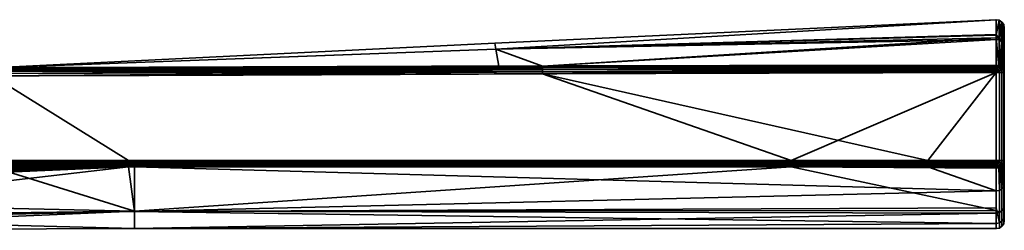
# Model space of a CAD drawing. Header units: millimetres. Extents: x -320 to 8070, y -96 to 57.
# Tile 89 of 111: x 5590 to 5651, y 44 to 57. Entities that reach past the tile are written whole.
import ezdxf

# ---------------------------------------------------------------- set-up
doc = ezdxf.new("R2010")
doc.units = ezdxf.units.MM
doc.layers.add('31', color=7, linetype='Continuous', true_color=0xffffff)

# ---------------------------------------------------------------- blocks, each defined once
blk = doc.blocks.new('UG_SURFACE_028')
at = {"layer": '31', "color": 251, "linetype": 'Continuous', "lineweight": 35}
for points in [[(5650.488, 56.988, 1104), (5619.283, 55.53, 1104), (5619.353, 55.149, 1109.565)], [(5619.353, 55.149, 1098.435), (5619.283, 55.53, 1104), (5650.488, 56.988, 1104)], [(5650.488, 56.988, 1104), (5650.488, 56.988, 1104), (5619.283, 55.53, 1104)], [(5619.353, 55.149, 1109.565), (5650.492, 56.021, 1109.683), (5650.488, 56.988, 1104)], [(5650.488, 56.988, 1104), (5650.492, 56.06, 1098.31), (5619.353, 55.149, 1098.435)], [(5650.492, 56.06, 1098.31), (5650.488, 56.988, 1104), (5650.683, 56.954, 1104)], [(5650.683, 56.954, 1104), (5650.488, 56.988, 1104), (5650.492, 56.021, 1109.683)], [(5650.488, 56.988, 1104), (5650.488, 56.988, 1104), (5650.683, 56.954, 1104)], [(5650.683, 56.954, 1104), (5650.686, 55.827, 1097.102), (5650.492, 56.06, 1098.31)], [(5650.492, 56.021, 1109.683), (5650.687, 55.729, 1111.183), (5650.683, 56.954, 1104)], [(5650.851, 55.725, 1097.136), (5650.686, 55.827, 1097.102), (5650.683, 56.954, 1104)], [(5650.849, 56.846, 1104), (5650.683, 56.954, 1104), (5650.687, 55.729, 1111.183)], [(5650.683, 56.954, 1104), (5650.849, 56.846, 1104), (5650.851, 55.725, 1097.136)], [(5650.687, 55.729, 1111.183), (5650.851, 55.628, 1111.147), (5650.849, 56.846, 1104)], [(5650.961, 55.57, 1097.188), (5650.851, 55.725, 1097.136), (5650.849, 56.846, 1104)], [(5650.961, 56.682, 1104), (5650.849, 56.846, 1104), (5650.851, 55.628, 1111.147)], [(5650.849, 56.846, 1104), (5650.961, 56.682, 1104), (5650.961, 55.57, 1097.188)], [(5650.851, 55.628, 1111.147), (5650.961, 55.474, 1111.093), (5650.961, 56.682, 1104)], [(5650.961, 56.682, 1104), (5651, 56.488, 1104), (5651, 55.387, 1097.249)], [(5650.961, 56.682, 1104), (5650.961, 55.474, 1111.093), (5651, 55.292, 1111.029)], [(5651, 55.292, 1111.029), (5651, 56.488, 1104), (5650.961, 56.682, 1104)], [(5651, 55.387, 1097.249), (5650.961, 55.57, 1097.188), (5650.961, 56.682, 1104)], [(5651, 56.488, 1104), (5651, 44.5, 1104), (5651, 45.437, 1098.497)], [(5651, 56.488, 1104), (5651, 44.807, 1107.178), (5651, 44.5, 1104)], [(5651, 56.488, 1104), (5651, 46.779, 1112.401), (5651, 44.807, 1107.178)], [(5651, 46.779, 1112.401), (5651, 56.488, 1104), (5651, 55.292, 1111.029)], [(5651, 45.437, 1098.497), (5651, 48.143, 1093.615), (5651, 55.387, 1097.249), (5651, 56.488, 1104)], [(5619.353, 55.149, 1098.435), (5650.492, 56.06, 1098.31), (5650.493, 55.861, 1097.09)], [(5650.493, 55.763, 1111.195), (5650.492, 56.021, 1109.683), (5619.353, 55.149, 1109.565)], [(5622.255, 54.111, 1093.353), (5619.353, 55.149, 1098.435), (5650.493, 55.861, 1097.09)], [(5650.493, 55.861, 1097.09), (5650.499, 54.146, 1093.253), (5622.255, 54.111, 1093.353)], [(5650.686, 55.827, 1097.102), (5650.493, 55.861, 1097.09), (5650.492, 56.06, 1098.31)], [(5650.492, 56.021, 1109.683), (5650.493, 55.763, 1111.195), (5650.687, 55.729, 1111.183)], [(5650.493, 55.861, 1097.09), (5650.686, 55.827, 1097.102), (5650.669, 54.117, 1093.269)], [(5650.669, 54.117, 1093.269), (5650.499, 54.146, 1093.253), (5650.493, 55.861, 1097.09)], [(5650.686, 55.827, 1097.102), (5650.691, 54.113, 1093.271), (5650.669, 54.117, 1093.269)], [(5650.826, 54.035, 1093.316), (5650.686, 55.827, 1097.102), (5650.851, 55.725, 1097.136)], [(5650.826, 54.035, 1093.316), (5650.814, 54.042, 1093.312), (5650.686, 55.827, 1097.102)], [(5650.814, 54.042, 1093.312), (5650.691, 54.113, 1093.271), (5650.686, 55.827, 1097.102)], [(5587.979, 53.999, 1109.419), (5619.353, 55.149, 1109.565), (5619.283, 55.53, 1104)], [(5587.979, 53.999, 1098.581), (5587.979, 53.999, 1104), (5619.283, 55.53, 1104)], [(5619.283, 55.53, 1104), (5619.353, 55.149, 1098.435), (5587.979, 53.999, 1098.581)], [(5619.283, 55.53, 1104), (5587.979, 53.999, 1104), (5587.979, 53.999, 1109.419)], [(5650.493, 55.763, 1111.195), (5619.353, 55.149, 1109.565), (5622.255, 54.111, 1114.647)], [(5622.255, 54.111, 1114.647), (5650.499, 54.146, 1114.747), (5650.493, 55.763, 1111.195)], [(5650.493, 55.763, 1111.195), (5650.499, 54.146, 1114.747), (5650.669, 54.117, 1114.731)], [(5650.669, 54.117, 1114.731), (5650.687, 55.729, 1111.183), (5650.493, 55.763, 1111.195)], [(5650.669, 54.117, 1114.731), (5650.691, 54.113, 1114.728), (5650.687, 55.729, 1111.183)], [(5650.687, 55.729, 1111.183), (5650.691, 54.113, 1114.728), (5650.814, 54.042, 1114.688)], [(5650.814, 54.042, 1114.688), (5650.826, 54.035, 1114.684), (5650.687, 55.729, 1111.183)], [(5650.851, 55.628, 1111.147), (5650.687, 55.729, 1111.183), (5650.826, 54.035, 1114.684)], [(5650.851, 55.725, 1097.136), (5650.853, 54.019, 1093.325), (5650.826, 54.035, 1093.316)], [(5650.826, 54.035, 1114.684), (5650.853, 54.019, 1114.675), (5650.851, 55.628, 1111.147)], [(5650.948, 53.896, 1093.395), (5650.851, 55.725, 1097.136), (5650.961, 55.57, 1097.188)], [(5650.948, 53.896, 1093.395), (5650.853, 54.019, 1093.325), (5650.851, 55.725, 1097.136)], [(5650.851, 55.628, 1111.147), (5650.853, 54.019, 1114.675), (5650.948, 53.896, 1114.605)], [(5650.961, 55.474, 1111.093), (5650.851, 55.628, 1111.147), (5650.948, 53.896, 1114.605)], [(5650.961, 55.57, 1097.188), (5650.962, 53.878, 1093.405), (5650.948, 53.896, 1093.395)], [(5650.948, 53.896, 1114.605), (5650.962, 53.878, 1114.595), (5650.961, 55.474, 1111.093)], [(5650.961, 55.57, 1097.188), (5651, 55.387, 1097.249), (5651, 53.711, 1093.5)], [(5651, 53.711, 1093.5), (5650.962, 53.878, 1093.405), (5650.961, 55.57, 1097.188)], [(5650.961, 55.474, 1111.093), (5650.962, 53.878, 1114.595), (5651, 53.711, 1114.5)], [(5651, 53.711, 1114.5), (5651, 55.292, 1111.029), (5650.961, 55.474, 1111.093)], [(5651, 48.143, 1093.615), (5651, 48.235, 1093.5), (5651, 53.711, 1093.5), (5651, 55.387, 1097.249)], [(5651, 55.292, 1111.029), (5651, 53.711, 1114.5), (5651, 48.235, 1114.5), (5651, 46.779, 1112.401)], [(5587.999, 54, 1114.5), (5619.353, 55.149, 1109.565), (5587.979, 53.999, 1109.419)], [(5587.999, 54, 1093.5), (5587.979, 53.999, 1098.581), (5619.353, 55.149, 1098.435)], [(5587.999, 54, 1114.5), (5619.544, 54.102, 1114.636), (5619.353, 55.149, 1109.565)], [(5619.353, 55.149, 1098.435), (5619.544, 54.102, 1093.364), (5587.999, 54, 1093.5)], [(5619.353, 55.149, 1109.565), (5619.544, 54.102, 1114.636), (5622.255, 54.111, 1114.647)], [(5622.255, 54.111, 1093.353), (5619.544, 54.102, 1093.364), (5619.353, 55.149, 1098.435)], [(5587.999, 53.976, 1114.655), (5622.255, 54.058, 1114.763), (5619.544, 54.102, 1114.636)], [(5619.544, 54.102, 1114.636), (5587.999, 54, 1114.5), (5587.999, 53.976, 1114.655)], [(5587.999, 53.976, 1093.346), (5587.999, 54, 1093.5), (5619.544, 54.102, 1093.364)], [(5619.544, 54.102, 1093.364), (5622.255, 54.058, 1093.237), (5587.999, 53.976, 1093.346)], [(5622.255, 53.978, 1114.861), (5622.255, 54.058, 1114.763), (5587.999, 53.976, 1114.655)], [(5622.255, 54.058, 1093.237), (5622.255, 53.978, 1093.139), (5587.999, 53.904, 1093.206)], [(5587.999, 53.904, 1093.206), (5587.999, 53.976, 1093.346), (5622.255, 54.058, 1093.237)], [(5622.256, 53.876, 1114.937), (5622.255, 53.978, 1114.861), (5587.999, 53.904, 1114.794)], [(5587.999, 53.976, 1114.655), (5587.999, 53.904, 1114.794), (5622.255, 53.978, 1114.861)], [(5622.255, 53.978, 1093.139), (5622.256, 53.876, 1093.063), (5587.999, 53.794, 1093.096)], [(5587.999, 53.794, 1093.096), (5587.999, 53.904, 1093.206), (5622.255, 53.978, 1093.139)], [(5622.255, 54.058, 1114.763), (5622.255, 54.111, 1114.647), (5619.544, 54.102, 1114.636)], [(5619.544, 54.102, 1093.364), (5622.255, 54.111, 1093.353), (5622.255, 54.058, 1093.237)], [(5650.499, 54.146, 1114.747), (5622.255, 54.111, 1114.647), (5622.255, 54.058, 1114.763)], [(5622.255, 54.058, 1114.763), (5650.499, 54.085, 1114.833), (5650.499, 54.146, 1114.747)], [(5650.499, 54.146, 1093.253), (5650.499, 54.085, 1093.167), (5622.255, 54.058, 1093.237)], [(5622.255, 54.058, 1093.237), (5622.255, 54.111, 1093.353), (5650.499, 54.146, 1093.253)], [(5650.499, 54.065, 1114.85), (5650.499, 54.085, 1114.833), (5622.255, 54.058, 1114.763)], [(5622.255, 53.978, 1093.139), (5622.255, 54.058, 1093.237), (5650.499, 54.085, 1093.167)], [(5650.499, 54.085, 1093.167), (5650.499, 54.065, 1093.15), (5622.255, 53.978, 1093.139)], [(5650.499, 54.065, 1114.85), (5622.255, 54.058, 1114.763), (5622.255, 53.978, 1114.861)], [(5622.255, 53.978, 1114.861), (5650.5, 54.007, 1114.903), (5650.499, 54.065, 1114.85)], [(5650.499, 54.065, 1093.15), (5650.5, 54.007, 1093.097), (5622.255, 53.978, 1093.139)], [(5650.5, 54.007, 1114.903), (5622.255, 53.978, 1114.861), (5622.256, 53.876, 1114.937)], [(5622.256, 53.876, 1093.063), (5622.255, 53.978, 1093.139), (5650.5, 54.007, 1093.097)], [(5622.256, 53.876, 1114.937), (5650.5, 53.916, 1114.956), (5650.5, 54.007, 1114.903)], [(5650.5, 54.007, 1093.097), (5650.5, 53.916, 1093.044), (5622.256, 53.876, 1093.063)], [(5650.669, 54.117, 1114.731), (5650.499, 54.146, 1114.747), (5650.499, 54.085, 1114.833)], [(5650.499, 54.085, 1093.167), (5650.499, 54.146, 1093.253), (5650.669, 54.117, 1093.269)], [(5650.499, 54.085, 1114.833), (5650.636, 54.04, 1114.852), (5650.669, 54.117, 1114.731)], [(5650.669, 54.117, 1093.269), (5650.636, 54.04, 1093.148), (5650.499, 54.085, 1093.167)], [(5650.499, 54.085, 1114.833), (5650.499, 54.065, 1114.85), (5650.636, 54.04, 1114.852)], [(5650.636, 54.04, 1093.148), (5650.499, 54.065, 1093.15), (5650.499, 54.085, 1093.167)], [(5650.636, 54.04, 1114.852), (5650.499, 54.065, 1114.85), (5650.5, 54.007, 1114.903)], [(5650.5, 54.007, 1093.097), (5650.499, 54.065, 1093.15), (5650.636, 54.04, 1093.148)], [(5650.573, 53.889, 1114.962), (5650.636, 54.04, 1114.852), (5650.5, 54.007, 1114.903)], [(5650.5, 54.007, 1093.097), (5650.636, 54.04, 1093.148), (5650.573, 53.889, 1093.039)], [(5650.5, 54.007, 1114.903), (5650.5, 53.916, 1114.956), (5650.573, 53.889, 1114.962)], [(5650.573, 53.889, 1093.039), (5650.5, 53.916, 1093.044), (5650.5, 54.007, 1093.097)], [(5650.573, 53.889, 1114.962), (5650.636, 53.848, 1114.962), (5650.751, 53.963, 1114.852), (5650.636, 54.04, 1114.852)], [(5650.636, 54.04, 1093.148), (5650.751, 53.963, 1093.148), (5650.636, 53.848, 1093.039), (5650.573, 53.889, 1093.039)], [(5650.691, 54.113, 1114.728), (5650.669, 54.117, 1114.731), (5650.636, 54.04, 1114.852)], [(5650.636, 54.04, 1093.148), (5650.669, 54.117, 1093.269), (5650.691, 54.113, 1093.271)], [(5650.691, 54.113, 1114.728), (5650.636, 54.04, 1114.852), (5650.751, 53.963, 1114.852)], [(5650.751, 53.963, 1093.148), (5650.636, 54.04, 1093.148), (5650.691, 54.113, 1093.271)], [(5650.636, 53.848, 1114.962), (5650.678, 53.785, 1114.962), (5650.828, 53.847, 1114.852), (5650.751, 53.963, 1114.852)], [(5650.751, 53.963, 1093.148), (5650.828, 53.847, 1093.148), (5650.678, 53.785, 1093.039), (5650.636, 53.848, 1093.039)], [(5650.751, 53.963, 1114.852), (5650.814, 54.042, 1114.688), (5650.691, 54.113, 1114.728)], [(5650.691, 54.113, 1093.271), (5650.814, 54.042, 1093.312), (5650.751, 53.963, 1093.148)], [(5650.751, 53.963, 1114.852), (5650.823, 54.032, 1114.689), (5650.814, 54.042, 1114.688)], [(5650.814, 54.042, 1093.312), (5650.823, 54.032, 1093.311), (5650.751, 53.963, 1093.148)], [(5650.823, 54.032, 1114.689), (5650.751, 53.963, 1114.852), (5650.828, 53.847, 1114.852)], [(5650.751, 53.963, 1093.148), (5650.823, 54.032, 1093.311), (5650.928, 53.889, 1093.312)], [(5650.928, 53.889, 1093.312), (5650.828, 53.847, 1093.148), (5650.751, 53.963, 1093.148)], [(5650.814, 54.042, 1114.688), (5650.823, 54.032, 1114.689), (5650.826, 54.035, 1114.684)], [(5650.826, 54.035, 1093.316), (5650.823, 54.032, 1093.311), (5650.814, 54.042, 1093.312)], [(5650.853, 54.019, 1114.675), (5650.826, 54.035, 1114.684), (5650.823, 54.032, 1114.689)], [(5650.823, 54.032, 1093.311), (5650.826, 54.035, 1093.316), (5650.853, 54.019, 1093.325)], [(5650.828, 53.847, 1114.852), (5650.928, 53.889, 1114.688), (5650.823, 54.032, 1114.689)], [(5650.823, 54.032, 1114.689), (5650.928, 53.889, 1114.688), (5650.853, 54.019, 1114.675)], [(5650.853, 54.019, 1093.325), (5650.928, 53.889, 1093.312), (5650.823, 54.032, 1093.311)], [(5650.928, 53.889, 1114.688), (5650.948, 53.896, 1114.605), (5650.853, 54.019, 1114.675)], [(5650.853, 54.019, 1093.325), (5650.948, 53.896, 1093.395), (5650.928, 53.889, 1093.312)], [(5563.32, 46.841, 1115), (5596.49, 48.233, 1115), (5588, 53.5, 1115), (5535.743, 53.197, 1115)], [(5637.737, 48.236, 1093), (5587.975, 48.234, 1093), (5588, 53.5, 1093), (5622.257, 53.633, 1093)], [(5587.999, 53.904, 1114.794), (5587.999, 53.794, 1114.905), (5622.256, 53.876, 1114.937)], [(5622.256, 53.759, 1114.984), (5622.256, 53.876, 1114.937), (5587.999, 53.794, 1114.905)], [(5588, 53.654, 1093.024), (5587.999, 53.794, 1093.096), (5622.256, 53.876, 1093.063)], [(5587.999, 53.794, 1114.905), (5588, 53.654, 1114.976), (5622.256, 53.759, 1114.984)], [(5622.256, 53.876, 1093.063), (5622.256, 53.759, 1093.016), (5588, 53.654, 1093.024)], [(5588, 53.5, 1115), (5622.257, 53.633, 1115), (5622.256, 53.759, 1114.984)], [(5622.256, 53.759, 1114.984), (5588, 53.654, 1114.976), (5588, 53.5, 1115)], [(5588, 53.5, 1093), (5588, 53.654, 1093.024), (5622.256, 53.759, 1093.016)], [(5622.256, 53.759, 1093.016), (5622.257, 53.633, 1093), (5588, 53.5, 1093)], [(5622.257, 53.633, 1115), (5588, 53.5, 1115), (5596.49, 48.233, 1115), (5646.247, 48.236, 1115)], [(5650.5, 53.903, 1114.96), (5650.5, 53.916, 1114.956), (5622.256, 53.876, 1114.937)], [(5622.256, 53.876, 1093.063), (5650.5, 53.916, 1093.044), (5650.5, 53.903, 1093.04)], [(5650.5, 53.903, 1114.96), (5622.256, 53.876, 1114.937), (5622.256, 53.759, 1114.984)], [(5622.256, 53.759, 1114.984), (5650.5, 53.816, 1114.989), (5650.5, 53.903, 1114.96)], [(5650.5, 53.903, 1093.04), (5650.5, 53.816, 1093.011), (5622.256, 53.759, 1093.016)], [(5622.256, 53.759, 1093.016), (5622.256, 53.876, 1093.063), (5650.5, 53.903, 1093.04)], [(5650.5, 53.711, 1115), (5650.5, 53.816, 1114.989), (5622.256, 53.759, 1114.984)], [(5622.256, 53.759, 1093.016), (5650.5, 53.816, 1093.011), (5650.5, 53.711, 1093)], [(5622.256, 53.759, 1114.984), (5622.257, 53.633, 1115), (5650.5, 53.711, 1115)], [(5650.5, 53.711, 1093), (5622.257, 53.633, 1093), (5622.256, 53.759, 1093.016)], [(5646.247, 48.236, 1115), (5650.5, 53.711, 1115), (5622.257, 53.633, 1115)], [(5622.257, 53.633, 1093), (5650.5, 53.711, 1093), (5637.737, 48.236, 1093)], [(5650.5, 53.711, 1093), (5650.5, 48.235, 1093), (5637.737, 48.236, 1093)], [(5646.247, 48.236, 1115), (5650.5, 48.235, 1115), (5650.5, 53.711, 1115)], [(5650.5, 53.916, 1114.956), (5650.5, 53.903, 1114.96), (5650.573, 53.889, 1114.962)], [(5650.573, 53.889, 1093.039), (5650.5, 53.903, 1093.04), (5650.5, 53.916, 1093.044)], [(5650.573, 53.889, 1114.962), (5650.5, 53.903, 1114.96), (5650.5, 53.816, 1114.989)], [(5650.5, 53.816, 1093.011), (5650.5, 53.903, 1093.04), (5650.573, 53.889, 1093.039)], [(5650.5, 53.816, 1114.989), (5650.5, 53.711, 1115), (5650.573, 53.889, 1114.962)], [(5650.5, 53.711, 1115), (5650.636, 53.848, 1114.962), (5650.573, 53.889, 1114.962)], [(5650.573, 53.889, 1093.039), (5650.5, 53.711, 1093), (5650.5, 53.816, 1093.011)], [(5650.573, 53.889, 1093.039), (5650.636, 53.848, 1093.039), (5650.5, 53.711, 1093)], [(5650.5, 53.711, 1115), (5650.678, 53.785, 1114.962), (5650.636, 53.848, 1114.962)], [(5650.636, 53.848, 1093.039), (5650.678, 53.785, 1093.039), (5650.5, 53.711, 1093)], [(5650.678, 53.785, 1114.962), (5650.5, 53.711, 1115), (5650.692, 53.711, 1114.962)], [(5650.692, 53.711, 1093.038), (5650.5, 53.711, 1093), (5650.678, 53.785, 1093.039)], [(5650.5, 53.711, 1115), (5650.5, 48.235, 1115), (5650.692, 48.235, 1114.962), (5650.692, 53.711, 1114.962)], [(5650.5, 48.235, 1093), (5650.5, 53.711, 1093), (5650.692, 53.711, 1093.038), (5650.692, 48.235, 1093.038)], [(5650.828, 53.847, 1114.852), (5650.678, 53.785, 1114.962), (5650.692, 53.711, 1114.962), (5650.853, 53.711, 1114.853)], [(5650.853, 53.711, 1093.147), (5650.692, 53.711, 1093.039), (5650.678, 53.785, 1093.039), (5650.828, 53.847, 1093.148)], [(5650.692, 53.711, 1114.962), (5650.692, 53.711, 1114.962), (5650.678, 53.785, 1114.962)], [(5650.678, 53.785, 1093.039), (5650.692, 53.711, 1093.039), (5650.692, 53.711, 1093.038)], [(5650.692, 48.235, 1114.962), (5650.853, 48.235, 1114.853), (5650.853, 53.711, 1114.853), (5650.692, 53.711, 1114.962)], [(5650.692, 53.711, 1093.039), (5650.853, 53.711, 1093.147), (5650.853, 48.235, 1093.147), (5650.692, 48.235, 1093.039)], [(5650.692, 48.235, 1093.039), (5650.692, 48.235, 1093.038), (5650.692, 53.711, 1093.038), (5650.692, 53.711, 1093.039)], [(5650.928, 53.889, 1114.688), (5650.828, 53.847, 1114.852), (5650.855, 53.711, 1114.852), (5650.961, 53.711, 1114.691)], [(5650.961, 53.711, 1093.309), (5650.855, 53.711, 1093.148), (5650.828, 53.847, 1093.148), (5650.928, 53.889, 1093.312)], [(5650.853, 53.711, 1114.853), (5650.855, 53.711, 1114.852), (5650.828, 53.847, 1114.852)], [(5650.828, 53.847, 1093.148), (5650.855, 53.711, 1093.148), (5650.853, 53.711, 1093.147)], [(5650.855, 53.711, 1114.852), (5650.853, 53.711, 1114.853), (5650.853, 48.235, 1114.853), (5650.855, 48.235, 1114.852)], [(5650.855, 48.235, 1093.148), (5650.853, 48.235, 1093.147), (5650.853, 53.711, 1093.147), (5650.855, 53.711, 1093.148)], [(5650.855, 48.235, 1114.852), (5650.961, 48.235, 1114.691), (5650.961, 53.711, 1114.691), (5650.855, 53.711, 1114.852)], [(5650.855, 53.711, 1093.148), (5650.961, 53.711, 1093.309), (5650.961, 48.235, 1093.309), (5650.855, 48.235, 1093.148)], [(5650.948, 53.896, 1114.605), (5650.928, 53.889, 1114.688), (5650.963, 53.711, 1114.688)], [(5650.963, 53.711, 1093.312), (5650.928, 53.889, 1093.312), (5650.948, 53.896, 1093.395)], [(5650.961, 53.711, 1114.691), (5650.963, 53.711, 1114.688), (5650.928, 53.889, 1114.688)], [(5650.928, 53.889, 1093.312), (5650.963, 53.711, 1093.312), (5650.961, 53.711, 1093.309)], [(5650.963, 53.711, 1114.688), (5650.962, 53.878, 1114.595), (5650.948, 53.896, 1114.605)], [(5650.948, 53.896, 1093.395), (5650.962, 53.878, 1093.405), (5650.963, 53.711, 1093.312)], [(5650.963, 53.711, 1114.688), (5650.961, 53.711, 1114.691), (5650.961, 48.235, 1114.691), (5650.963, 48.235, 1114.688)], [(5650.963, 48.235, 1093.312), (5650.961, 48.235, 1093.309), (5650.961, 53.711, 1093.309), (5650.963, 53.711, 1093.312)], [(5650.963, 53.711, 1114.688), (5651, 53.711, 1114.5), (5650.962, 53.878, 1114.595)], [(5650.962, 53.878, 1093.405), (5651, 53.711, 1093.5), (5650.963, 53.711, 1093.312)], [(5650.963, 48.235, 1114.688), (5651, 48.235, 1114.5), (5651, 53.711, 1114.5), (5650.963, 53.711, 1114.688)], [(5650.963, 53.711, 1093.312), (5651, 53.711, 1093.5), (5651, 48.235, 1093.5), (5650.963, 48.235, 1093.312)], [(5596.49, 48.123, 1114.988), (5596.49, 48.233, 1115), (5563.32, 46.841, 1115)], [(5563.32, 46.841, 1115), (5563.33, 46.705, 1114.981), (5596.49, 48.123, 1114.988)], [(5596.49, 48.019, 1114.952), (5596.49, 48.123, 1114.988), (5563.33, 46.705, 1114.981)], [(5563.33, 46.705, 1114.981), (5563.339, 46.578, 1114.925), (5596.49, 48.019, 1114.952)], [(5596.49, 47.924, 1114.893), (5596.49, 48.019, 1114.952), (5563.339, 46.578, 1114.925)], [(5563.339, 46.578, 1114.925), (5563.346, 46.472, 1114.837), (5596.49, 47.924, 1114.893)], [(5596.49, 47.845, 1114.816), (5596.49, 47.924, 1114.893), (5563.346, 46.472, 1114.837)], [(5563.346, 46.472, 1114.837), (5563.352, 46.395, 1114.722), (5596.49, 47.845, 1114.816)], [(5596.49, 47.845, 1114.816), (5563.352, 46.395, 1114.722), (5569.504, 44.724, 1109.829)], [(5569.504, 44.724, 1109.829), (5596.861, 45.073, 1109.968), (5596.49, 47.845, 1114.816)], [(5587.982, 47.846, 1093.184), (5596.861, 45.079, 1098.017), (5569.62, 45.696, 1095.484)], [(5637.737, 48.236, 1093), (5637.737, 48.126, 1093.012), (5587.977, 48.124, 1093.012), (5587.975, 48.234, 1093)], [(5637.737, 48.126, 1093.012), (5637.737, 48.021, 1093.048), (5587.979, 48.02, 1093.048), (5587.977, 48.124, 1093.012)], [(5587.98, 47.925, 1093.107), (5587.979, 48.02, 1093.048), (5637.737, 48.021, 1093.048)], [(5637.737, 48.021, 1093.048), (5637.737, 47.927, 1093.107), (5587.98, 47.925, 1093.107)], [(5596.863, 47.847, 1093.184), (5587.98, 47.925, 1093.107), (5637.737, 47.927, 1093.107)], [(5596.863, 47.847, 1093.184), (5587.982, 47.846, 1093.184), (5587.98, 47.925, 1093.107)], [(5587.982, 47.846, 1093.184), (5596.863, 47.847, 1093.184), (5596.861, 45.079, 1098.017)], [(5646.247, 48.126, 1114.988), (5646.247, 48.236, 1115), (5596.49, 48.233, 1115), (5596.49, 48.123, 1114.988)], [(5646.247, 48.021, 1114.952), (5646.247, 48.126, 1114.988), (5596.49, 48.123, 1114.988), (5596.49, 48.019, 1114.952)], [(5646.247, 47.927, 1114.893), (5646.247, 48.021, 1114.952), (5596.49, 48.019, 1114.952)], [(5596.49, 48.019, 1114.952), (5596.49, 47.924, 1114.893), (5646.247, 47.927, 1114.893)], [(5646.247, 47.927, 1114.893), (5596.49, 47.924, 1114.893), (5596.863, 47.845, 1114.816)], [(5596.49, 47.924, 1114.893), (5596.49, 47.845, 1114.816), (5596.863, 47.845, 1114.816)], [(5596.861, 45.073, 1109.968), (5596.863, 47.845, 1114.816), (5596.49, 47.845, 1114.816)], [(5596.861, 45.079, 1098.017), (5596.863, 47.847, 1093.184), (5637.737, 47.848, 1093.184)], [(5637.737, 47.848, 1093.184), (5650.5, 45.126, 1098.042), (5596.861, 45.079, 1098.017)], [(5650.5, 46.347, 1112.653), (5596.863, 47.845, 1114.816), (5596.861, 45.073, 1109.968)], [(5596.863, 47.845, 1114.816), (5646.247, 47.848, 1114.816), (5646.247, 47.927, 1114.893)], [(5637.737, 47.927, 1093.107), (5637.737, 47.848, 1093.184), (5596.863, 47.847, 1093.184)], [(5646.247, 47.848, 1114.816), (5596.863, 47.845, 1114.816), (5650.5, 46.347, 1112.653)], [(5650.5, 48.235, 1093), (5650.5, 48.125, 1093.012), (5637.737, 48.126, 1093.012), (5637.737, 48.236, 1093)], [(5637.737, 48.021, 1093.048), (5637.737, 48.126, 1093.012), (5650.5, 48.125, 1093.012), (5650.5, 48.044, 1093.04)], [(5650.5, 48.044, 1093.04), (5650.5, 48.021, 1093.048), (5637.737, 48.021, 1093.048)], [(5650.5, 48.021, 1093.048), (5650.5, 47.927, 1093.107), (5637.737, 47.927, 1093.107), (5637.737, 48.021, 1093.048)], [(5637.737, 47.848, 1093.184), (5637.737, 47.927, 1093.107), (5650.5, 47.927, 1093.107), (5650.5, 47.882, 1093.15)], [(5650.5, 47.882, 1093.15), (5650.5, 47.848, 1093.184), (5637.737, 47.848, 1093.184)], [(5637.737, 47.848, 1093.184), (5650.5, 47.848, 1093.184), (5650.5, 47.753, 1093.302)], [(5637.737, 47.848, 1093.184), (5650.5, 47.753, 1093.302), (5650.5, 45.126, 1098.042)], [(5650.5, 48.125, 1114.988), (5650.5, 48.235, 1115), (5646.247, 48.236, 1115), (5646.247, 48.126, 1114.988)], [(5650.5, 48.044, 1114.959), (5650.5, 48.125, 1114.988), (5646.247, 48.126, 1114.988), (5646.247, 48.021, 1114.952)], [(5646.247, 48.021, 1114.952), (5650.5, 48.021, 1114.952), (5650.5, 48.044, 1114.959)], [(5650.5, 47.927, 1114.893), (5650.5, 48.021, 1114.952), (5646.247, 48.021, 1114.952), (5646.247, 47.927, 1114.893)], [(5650.5, 47.882, 1114.85), (5650.5, 47.927, 1114.893), (5646.247, 47.927, 1114.893), (5646.247, 47.848, 1114.816)], [(5646.247, 47.848, 1114.816), (5650.5, 47.848, 1114.816), (5650.5, 47.882, 1114.85)], [(5650.5, 46.347, 1112.653), (5650.5, 47.848, 1114.816), (5646.247, 47.848, 1114.816)], [(5650.574, 48.058, 1114.962), (5650.5, 48.235, 1115), (5650.5, 48.125, 1114.988)], [(5650.692, 48.235, 1114.962), (5650.5, 48.235, 1115), (5650.678, 48.162, 1114.962)], [(5650.5, 48.235, 1115), (5650.636, 48.099, 1114.962), (5650.678, 48.162, 1114.962)], [(5650.5, 48.235, 1115), (5650.574, 48.058, 1114.962), (5650.636, 48.099, 1114.962)], [(5650.678, 48.162, 1093.039), (5650.5, 48.235, 1093), (5650.692, 48.235, 1093.038)], [(5650.678, 48.162, 1093.039), (5650.636, 48.099, 1093.039), (5650.5, 48.235, 1093)], [(5650.636, 48.099, 1093.039), (5650.574, 48.058, 1093.039), (5650.5, 48.235, 1093)], [(5650.5, 48.125, 1093.012), (5650.5, 48.235, 1093), (5650.574, 48.058, 1093.039)], [(5650.5, 48.125, 1114.988), (5650.5, 48.044, 1114.959), (5650.574, 48.058, 1114.962)], [(5650.574, 48.058, 1093.039), (5650.5, 48.044, 1093.04), (5650.5, 48.125, 1093.012)], [(5650.636, 47.907, 1114.852), (5650.574, 48.058, 1114.962), (5650.5, 48.021, 1114.952)], [(5650.574, 48.058, 1114.962), (5650.5, 48.044, 1114.959), (5650.5, 48.021, 1114.952)], [(5650.5, 48.021, 1093.048), (5650.574, 48.058, 1093.039), (5650.636, 47.907, 1093.148)], [(5650.5, 48.021, 1093.048), (5650.5, 48.044, 1093.04), (5650.574, 48.058, 1093.039)], [(5650.5, 48.021, 1114.952), (5650.5, 47.927, 1114.893), (5650.636, 47.907, 1114.852)], [(5650.636, 47.907, 1093.148), (5650.5, 47.927, 1093.107), (5650.5, 48.021, 1093.048)], [(5650.5, 47.927, 1114.893), (5650.5, 47.882, 1114.85), (5650.636, 47.907, 1114.852)], [(5650.636, 47.907, 1093.148), (5650.5, 47.882, 1093.15), (5650.5, 47.927, 1093.107)], [(5650.653, 47.871, 1114.797), (5650.636, 47.907, 1114.852), (5650.5, 47.882, 1114.85)], [(5650.5, 47.882, 1093.15), (5650.636, 47.907, 1093.148), (5650.653, 47.871, 1093.203)], [(5650.5, 47.882, 1114.85), (5650.5, 47.848, 1114.816), (5650.653, 47.871, 1114.797)], [(5650.653, 47.871, 1093.203), (5650.5, 47.848, 1093.184), (5650.5, 47.882, 1093.15)], [(5650.692, 47.782, 1093.326), (5650.5, 47.753, 1093.302), (5650.5, 47.848, 1093.184), (5650.653, 47.871, 1093.203)], [(5650.653, 47.871, 1114.797), (5650.5, 47.848, 1114.816), (5650.5, 46.347, 1112.653), (5650.692, 46.38, 1112.634)], [(5650.636, 48.099, 1114.962), (5650.574, 48.058, 1114.962), (5650.636, 47.907, 1114.852), (5650.751, 47.984, 1114.852)], [(5650.751, 47.984, 1093.148), (5650.636, 47.907, 1093.148), (5650.574, 48.058, 1093.039), (5650.636, 48.099, 1093.039)], [(5650.678, 48.162, 1114.962), (5650.636, 48.099, 1114.962), (5650.751, 47.984, 1114.852), (5650.828, 48.1, 1114.852)], [(5650.828, 48.1, 1093.148), (5650.751, 47.984, 1093.148), (5650.636, 48.099, 1093.039), (5650.678, 48.162, 1093.039)], [(5650.692, 47.877, 1114.792), (5650.751, 47.984, 1114.852), (5650.636, 47.907, 1114.852)], [(5650.636, 47.907, 1093.148), (5650.751, 47.984, 1093.148), (5650.692, 47.877, 1093.208)], [(5650.636, 47.907, 1114.852), (5650.653, 47.871, 1114.797), (5650.692, 47.877, 1114.792)], [(5650.692, 47.877, 1093.208), (5650.653, 47.871, 1093.203), (5650.636, 47.907, 1093.148)], [(5650.692, 46.38, 1112.634), (5650.692, 47.877, 1114.792), (5650.653, 47.871, 1114.797)], [(5650.653, 47.871, 1093.203), (5650.692, 47.877, 1093.208), (5650.692, 47.782, 1093.326)], [(5650.678, 48.162, 1114.962), (5650.692, 48.235, 1114.962), (5650.692, 48.235, 1114.962)], [(5650.853, 48.235, 1114.853), (5650.692, 48.235, 1114.962), (5650.678, 48.162, 1114.962), (5650.828, 48.1, 1114.852)], [(5650.828, 48.1, 1093.148), (5650.678, 48.162, 1093.039), (5650.692, 48.235, 1093.039), (5650.853, 48.235, 1093.147)], [(5650.692, 48.235, 1093.038), (5650.692, 48.235, 1093.039), (5650.678, 48.162, 1093.039)], [(5650.692, 47.877, 1114.792), (5650.804, 47.936, 1114.744), (5650.751, 47.984, 1114.852)], [(5650.751, 47.984, 1093.148), (5650.804, 47.936, 1093.256), (5650.692, 47.877, 1093.208)], [(5650.692, 46.38, 1112.634), (5650.854, 46.473, 1112.579), (5650.854, 47.961, 1114.723), (5650.804, 47.936, 1114.744)], [(5650.854, 47.867, 1093.394), (5650.692, 47.782, 1093.326), (5650.692, 47.877, 1093.208), (5650.804, 47.936, 1093.256)], [(5650.804, 47.936, 1114.744), (5650.692, 47.877, 1114.792), (5650.692, 46.38, 1112.634)], [(5650.854, 45.104, 1098.38), (5650.692, 45.001, 1098.344), (5650.692, 47.782, 1093.326), (5650.854, 47.867, 1093.394)], [(5650.828, 48.1, 1114.852), (5650.751, 47.984, 1114.852), (5650.804, 47.936, 1114.744)], [(5650.804, 47.936, 1093.256), (5650.751, 47.984, 1093.148), (5650.828, 48.1, 1093.148)], [(5650.804, 47.936, 1114.744), (5650.854, 47.961, 1114.723), (5650.828, 48.1, 1114.852)], [(5650.828, 48.1, 1093.148), (5650.854, 47.961, 1093.277), (5650.804, 47.936, 1093.256)], [(5650.804, 47.936, 1093.256), (5650.854, 47.961, 1093.277), (5650.854, 47.867, 1093.394)], [(5650.828, 48.1, 1114.852), (5650.855, 48.235, 1114.852), (5650.853, 48.235, 1114.853)], [(5650.961, 48.235, 1114.691), (5650.855, 48.235, 1114.852), (5650.828, 48.1, 1114.852), (5650.928, 48.058, 1114.688)], [(5650.928, 48.058, 1093.312), (5650.828, 48.1, 1093.148), (5650.855, 48.235, 1093.148), (5650.961, 48.235, 1093.309)], [(5650.853, 48.235, 1093.147), (5650.855, 48.235, 1093.148), (5650.828, 48.1, 1093.148)], [(5650.828, 48.1, 1114.852), (5650.854, 47.961, 1114.723), (5650.891, 48.005, 1114.688)], [(5650.891, 48.005, 1114.688), (5650.928, 48.058, 1114.688), (5650.828, 48.1, 1114.852)], [(5650.828, 48.1, 1093.148), (5650.928, 48.058, 1093.312), (5650.891, 48.005, 1093.312)], [(5650.891, 48.005, 1093.312), (5650.854, 47.961, 1093.277), (5650.828, 48.1, 1093.148)], [(5650.854, 46.473, 1112.579), (5650.962, 46.613, 1112.497), (5650.962, 48.087, 1114.621), (5650.936, 48.057, 1114.645)], [(5650.854, 46.473, 1112.579), (5650.936, 48.057, 1114.645), (5650.891, 48.005, 1114.688)], [(5650.962, 47.994, 1093.495), (5650.854, 47.867, 1093.394), (5650.891, 48.005, 1093.312), (5650.936, 48.057, 1093.355)], [(5650.854, 47.867, 1093.394), (5650.854, 47.961, 1093.277), (5650.891, 48.005, 1093.312)], [(5650.891, 48.005, 1114.688), (5650.854, 47.961, 1114.723), (5650.854, 46.473, 1112.579)], [(5650.962, 45.257, 1098.434), (5650.854, 45.104, 1098.38), (5650.854, 47.867, 1093.394), (5650.962, 47.994, 1093.495)], [(5650.936, 48.057, 1114.645), (5650.928, 48.058, 1114.688), (5650.891, 48.005, 1114.688)], [(5650.891, 48.005, 1093.312), (5650.928, 48.058, 1093.312), (5650.936, 48.057, 1093.355)], [(5650.928, 48.058, 1114.688), (5650.963, 48.235, 1114.688), (5650.961, 48.235, 1114.691)], [(5650.963, 48.235, 1114.688), (5650.928, 48.058, 1114.688), (5650.936, 48.057, 1114.645)], [(5650.936, 48.057, 1093.355), (5650.928, 48.058, 1093.312), (5650.963, 48.235, 1093.312)], [(5650.961, 48.235, 1093.309), (5650.963, 48.235, 1093.312), (5650.928, 48.058, 1093.312)], [(5650.936, 48.057, 1114.645), (5650.962, 48.087, 1114.621), (5650.963, 48.235, 1114.688)], [(5650.963, 48.235, 1093.312), (5650.962, 48.087, 1093.379), (5650.936, 48.057, 1093.355)], [(5650.936, 48.057, 1093.355), (5650.962, 48.087, 1093.379), (5650.962, 47.994, 1093.495)], [(5651, 48.143, 1093.615), (5650.962, 47.994, 1093.495), (5650.962, 48.087, 1093.379), (5651, 48.235, 1093.5)], [(5651, 48.235, 1114.5), (5650.962, 48.087, 1114.621), (5650.962, 46.613, 1112.497), (5651, 46.779, 1112.401)], [(5650.962, 48.087, 1114.621), (5651, 48.235, 1114.5), (5650.963, 48.235, 1114.688)], [(5650.963, 48.235, 1093.312), (5651, 48.235, 1093.5), (5650.962, 48.087, 1093.379)], [(5651, 45.437, 1098.497), (5650.962, 45.257, 1098.434), (5650.962, 47.994, 1093.495), (5651, 48.143, 1093.615)], [(5650.5, 45.126, 1098.042), (5650.5, 47.753, 1093.302), (5650.692, 47.782, 1093.326), (5650.692, 45.001, 1098.344)], [(5650.962, 46.613, 1112.497), (5650.854, 46.473, 1112.579), (5650.854, 44.46, 1107.246), (5650.962, 44.619, 1107.215)], [(5651, 46.779, 1112.401), (5650.962, 46.613, 1112.497), (5650.962, 44.619, 1107.215), (5651, 44.807, 1107.178)], [(5596.861, 45.073, 1109.968), (5650.5, 45.301, 1109.883), (5650.5, 46.347, 1112.653)], [(5650.692, 44.353, 1107.267), (5650.692, 46.38, 1112.634), (5650.5, 46.347, 1112.653), (5650.5, 45.301, 1109.883)], [(5650.854, 46.473, 1112.579), (5650.692, 46.38, 1112.634), (5650.692, 44.353, 1107.267), (5650.854, 44.46, 1107.246)], [(5596.861, 45.079, 1098.017), (5569.505, 44.728, 1098.156), (5569.62, 45.696, 1095.484)], [(5651, 44.5, 1104), (5650.962, 44.309, 1104), (5650.962, 45.257, 1098.434), (5651, 45.437, 1098.497)], [(5548.715, 43.899, 1103.749), (5596.861, 45.079, 1098.017), (5569.407, 43.911, 1103.992)], [(5569.505, 44.728, 1098.156), (5596.861, 45.079, 1098.017), (5548.715, 43.899, 1103.749)], [(5596.861, 45.079, 1098.017), (5596.861, 44, 1103.992), (5569.407, 43.911, 1103.992)], [(5596.861, 44, 1103.992), (5596.861, 45.073, 1109.968), (5569.504, 44.724, 1109.829)], [(5650.5, 44.316, 1107.274), (5650.5, 45.301, 1109.883), (5596.861, 45.073, 1109.968)], [(5596.861, 45.079, 1098.017), (5650.5, 45.126, 1098.042), (5650.5, 44.965, 1098.332)], [(5596.861, 44, 1103.992), (5596.861, 45.079, 1098.017), (5650.5, 44.965, 1098.332)], [(5650.5, 44.316, 1107.274), (5596.861, 45.073, 1109.968), (5596.861, 44, 1103.992)], [(5650.5, 44.965, 1098.332), (5650.5, 44, 1104), (5596.861, 44, 1103.992)], [(5650.5, 45.301, 1109.883), (5650.5, 44.316, 1107.274), (5650.692, 44.353, 1107.267)], [(5650.692, 45.001, 1098.344), (5650.5, 44.965, 1098.332), (5650.5, 45.126, 1098.042)], [(5650.692, 44.038, 1104), (5650.5, 44, 1104), (5650.5, 44.965, 1098.332), (5650.692, 45.001, 1098.344)], [(5650.854, 44.146, 1104), (5650.692, 44.038, 1104), (5650.692, 45.001, 1098.344), (5650.854, 45.104, 1098.38)], [(5650.962, 44.309, 1104), (5650.854, 44.146, 1104), (5650.854, 45.104, 1098.38), (5650.962, 45.257, 1098.434)], [(5651, 44.807, 1107.178), (5650.962, 44.619, 1107.215), (5650.962, 44.309, 1104), (5651, 44.5, 1104)], [(5569.504, 44.724, 1109.829), (5569.407, 43.911, 1103.992), (5596.861, 44, 1103.992)], [(5596.861, 44, 1103.992), (5650.5, 44, 1104), (5650.5, 44.316, 1107.274)], [(5650.692, 44.353, 1107.267), (5650.5, 44.316, 1107.274), (5650.5, 44, 1104), (5650.692, 44.038, 1104)], [(5650.854, 44.46, 1107.246), (5650.692, 44.353, 1107.267), (5650.692, 44.038, 1104), (5650.854, 44.146, 1104)], [(5650.962, 44.619, 1107.215), (5650.854, 44.46, 1107.246), (5650.854, 44.146, 1104), (5650.962, 44.309, 1104)]]:
    blk.add_3dface(points, dxfattribs=at)

msp = doc.modelspace()

# ---------------------------------------------------------------- linework, layer by layer
at = {"layer": '31', "color": 251, "linetype": 'Continuous', "lineweight": 35}
for p, q in [((5650.5, 53.711, 1093), (5650.5, 48.235, 1093)), ((5650.5, 48.235, 1115), (5650.5, 53.711, 1115)), ((5651, 53.711, 1114.5), (5651, 48.235, 1114.5)), ((5651, 48.235, 1093.5), (5651, 53.711, 1093.5))]:
    msp.add_line(p, q, dxfattribs=at)
at = {"layer": '31', "color": 251, "linetype": 'Continuous', "lineweight": 35, "extrusion": (0.999999, 0.001266, 0)}
for centre, start, end in [((46.556, 1093.5, 5650.563), 270, 330.36634), ((46.556, 1114.5, 5650.563), 29.63366, 90)]:
    msp.add_arc(centre, 0.5, start, end, dxfattribs=at)
at = {"layer": '31', "color": 251, "linetype": 'Continuous', "lineweight": 35, "extrusion": (0, 0.494453, -0.869204)}
msp.add_arc((-5650.5, 597.754, -942.171), 0.5, 89.93694, 180, dxfattribs=at)
at = {"layer": '31', "color": 251, "linetype": 'Continuous', "lineweight": 35, "extrusion": (-3.01566e-14, -0.494453, -0.869204)}
msp.add_arc((5650.5, 493.998, -977.033), 0.5, 269.93694, 360, dxfattribs=at)
at = {"layer": '31', "color": 251, "linetype": 'Continuous', "lineweight": 35, "extrusion": (0, 1, 0)}
for centre, start, end in [((-5650.5, 1093.5, 53.711), 180, 270), ((-5650.5, 1114.5, 53.711), 90, 180)]:
    msp.add_arc(centre, 0.5, start, end, dxfattribs=at)
at = {"layer": '31', "color": 251, "linetype": 'Continuous', "lineweight": 35, "extrusion": (1.01556e-14, -0.631583, -0.775308)}
msp.add_arc((5650.5, 666.502, -894.545), 0.5, 360, 90.00364, dxfattribs=at)
at = {"layer": '31', "color": 251, "linetype": 'Continuous', "lineweight": 35, "extrusion": (1, -8.19992e-05, 0)}
for centre, start, end in [((48.699, 1114.5, 5650.496), 90, 140.83296), ((48.699, 1093.5, 5650.496), 219.16704, 270)]:
    msp.add_arc(centre, 0.5, start, end, dxfattribs=at)
at = {"layer": '31', "color": 251, "linetype": 'Continuous', "lineweight": 35, "extrusion": (0, -1, 0)}
msp.add_arc((5650.5, 1093.5, -48.235), 0.5, 270, 0, dxfattribs=at)
at = {"layer": '31', "color": 251, "linetype": 'Continuous', "lineweight": 35, "extrusion": (0, 0.631583, -0.775308)}
msp.add_arc((-5650.5, 728.034, -817.335), 0.5, 180, 270.00364, dxfattribs=at)
at = {"layer": '31', "color": 251, "linetype": 'Continuous', "lineweight": 35, "extrusion": (0, 1, 5.41234e-13)}
msp.add_arc((-5650.5, 1114.5, 48.235), 0.5, 90, 180, dxfattribs=at)
at = {"layer": '31', "color": 251, "linetype": 'Continuous', "lineweight": 35}
for points, knots in [([(5650.499, 54.146, 1114.747), (5650.496, 55.078, 1113.108), (5650.493, 55.794, 1111.348), (5650.489, 56.746, 1107.738), (5650.488, 56.988, 1105.893), (5650.488, 56.989, 1102.122), (5650.489, 56.748, 1100.275), (5650.493, 55.797, 1096.659), (5650.496, 55.078, 1094.892), (5650.499, 54.146, 1093.253)], [0, 0, 0, 0, 0.25, 0.25, 0.5, 0.5, 0.75, 0.75, 1, 1, 1, 1]), ([(5651, 53.711, 1093.5), (5651, 54.623, 1095.102), (5651, 55.322, 1096.82), (5651, 56.253, 1100.355), (5651, 56.489, 1102.16), (5651, 56.488, 1105.846), (5651, 56.252, 1107.649), (5651, 55.322, 1111.177), (5651, 54.623, 1112.898), (5651, 53.711, 1114.5)], [0, 0, 0, 0, 0.25, 0.25, 0.5, 0.5, 0.75, 0.75, 1, 1, 1, 1]), ([(5525.498, 53.587, 1114.264), (5535.915, 53.633, 1114.28), (5546.332, 53.74, 1114.321), (5567.165, 53.913, 1114.421), (5577.581, 53.973, 1114.474), (5598.415, 54.027, 1114.526), (5608.832, 54.074, 1114.58), (5629.666, 54.132, 1114.685), (5640.082, 54.143, 1114.73), (5650.499, 54.146, 1114.747)], [0, 0, 0, 0, 0.25, 0.25, 0.5, 0.5, 0.75, 0.75, 1, 1, 1, 1]), ([(5650.499, 54.146, 1093.253), (5640.082, 54.143, 1093.27), (5629.666, 54.132, 1093.315), (5608.832, 54.074, 1093.42), (5598.415, 54.027, 1093.474), (5577.581, 53.973, 1093.526), (5567.165, 53.913, 1093.579), (5546.332, 53.74, 1093.679), (5535.915, 53.633, 1093.72), (5525.498, 53.587, 1093.736)], [0, 0, 0, 0, 0.25, 0.25, 0.5, 0.5, 0.75, 0.75, 1, 1, 1, 1]), ([(5525.5, 53.146, 1093), (5535.917, 53.183, 1093), (5546.333, 53.27, 1093), (5567.166, 53.416, 1093), (5577.583, 53.473, 1093), (5608.833, 53.554, 1093), (5629.666, 53.685, 1093), (5650.5, 53.711, 1093)], [0, 0, 0, 0, 0.25, 0.25, 0.5, 0.5, 1, 1, 1, 1]), ([(5650.5, 53.711, 1115), (5629.666, 53.685, 1115), (5608.833, 53.554, 1115), (5577.583, 53.473, 1115), (5567.166, 53.416, 1115), (5546.333, 53.27, 1115), (5535.917, 53.183, 1115), (5525.5, 53.146, 1115)], [0, 0, 0, 0, 0.5, 0.5, 0.75, 0.75, 1, 1, 1, 1]), ([(5543.328, 45.411, 1115), (5552.246, 45.992, 1115), (5561.155, 46.719, 1115), (5574.53, 47.608, 1115), (5578.99, 47.857, 1115), (5585.682, 48.169, 1115), (5587.914, 48.253, 1115), (5592.385, 48.242, 1115), (5594.621, 48.232, 1115), (5614.737, 48.247, 1115), (5632.619, 48.237, 1115), (5650.5, 48.235, 1115)], [0, 0, 0, 0, 0.25, 0.25, 0.375, 0.375, 0.4375, 0.4375, 0.5, 0.5, 1, 1, 1, 1]), ([(5650.5, 48.235, 1093), (5632.617, 48.237, 1093), (5614.735, 48.247, 1093), (5594.617, 48.232, 1093), (5592.382, 48.242, 1093), (5587.911, 48.253, 1093), (5585.677, 48.169, 1093), (5578.983, 47.857, 1093), (5574.523, 47.607, 1093), (5561.151, 46.719, 1093), (5552.244, 45.992, 1093), (5543.328, 45.411, 1093)], [0, 0, 0, 0, 0.5, 0.5, 0.5625, 0.5625, 0.625, 0.625, 0.75, 0.75, 1, 1, 1, 1]), ([(5650.5, 47.848, 1114.816), (5632.622, 47.849, 1114.816), (5614.745, 47.86, 1114.816), (5594.632, 47.844, 1114.816), (5592.397, 47.854, 1114.816), (5587.927, 47.866, 1114.817), (5585.696, 47.778, 1114.812), (5579.006, 47.454, 1114.795), (5574.548, 47.193, 1114.779), (5561.18, 46.266, 1114.716), (5552.275, 45.512, 1114.651), (5543.36, 44.921, 1114.594)], [0, 0, 0, 0, 0.5, 0.5, 0.5625, 0.5625, 0.625, 0.625, 0.75, 0.75, 1, 1, 1, 1]), ([(5543.36, 44.921, 1093.406), (5552.273, 45.512, 1093.349), (5561.174, 46.265, 1093.284), (5574.54, 47.192, 1093.221), (5578.999, 47.453, 1093.205), (5585.691, 47.778, 1093.188), (5587.924, 47.866, 1093.183), (5592.394, 47.854, 1093.184), (5594.628, 47.844, 1093.184), (5614.742, 47.86, 1093.184), (5632.621, 47.849, 1093.184), (5650.5, 47.848, 1093.184)], [0, 0, 0, 0, 0.25, 0.25, 0.375, 0.375, 0.4375, 0.4375, 0.5, 0.5, 1, 1, 1, 1]), ([(5650.5, 47.848, 1093.184), (5650.5, 46.606, 1094.709), (5650.5, 45.654, 1096.4), (5650.5, 44.334, 1100.101), (5650.5, 44.002, 1102.014), (5650.5, 43.995, 1107.912), (5650.5, 45.364, 1111.767), (5650.5, 47.848, 1114.816)], [0, 0, 0, 0, 0.25, 0.25, 0.5, 0.5, 1, 1, 1, 1]), ([(5651, 48.235, 1114.5), (5651, 45.824, 1111.54), (5651, 44.495, 1107.796), (5651, 44.503, 1102.07), (5651, 44.825, 1100.212), (5651, 46.107, 1096.619), (5651, 47.03, 1094.98), (5651, 48.235, 1093.5)], [0, 0, 0, 0, 0.5, 0.5, 0.75, 0.75, 1, 1, 1, 1])]:
    msp.add_open_spline(points, degree=3, knots=knots, dxfattribs=at)

# ---------------------------------------------------------------- block references
msp.add_blockref('UG_SURFACE_028', (0, 0), dxfattribs=at)

doc.saveas('drawing.dxf')
